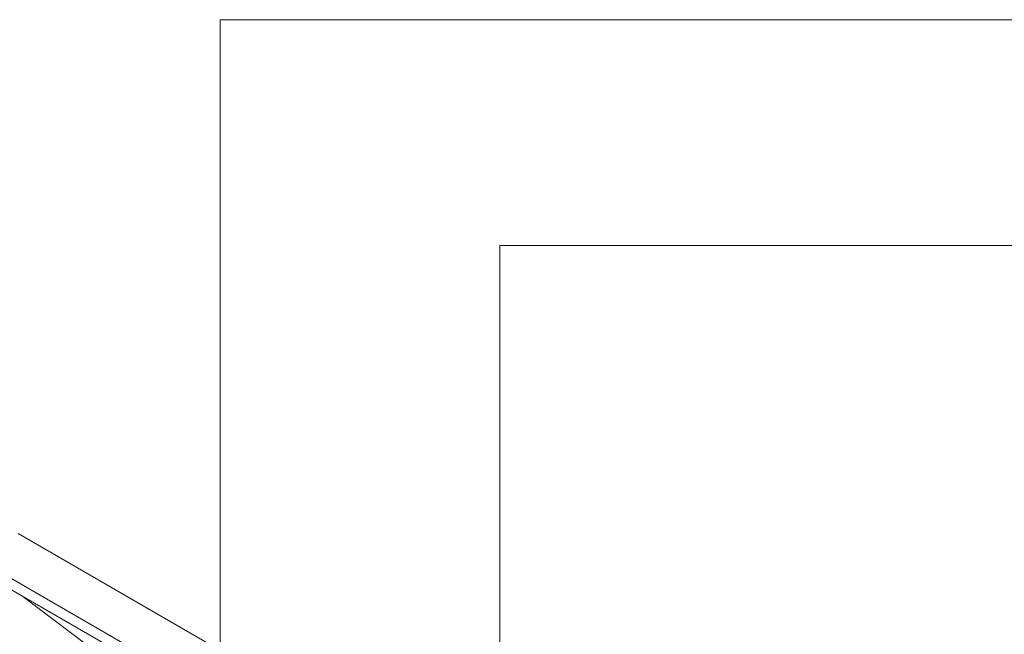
# Model space of a CAD drawing. Header units: metres. Extents: x 6.5 to 21.8, y 0.6 to 11.2.
# Tile 106 of 107: x 15.2 to 18.4, y 8.8 to 10.8. Entities that reach past the tile are written whole.
import ezdxf

# ---------------------------------------------------------------- set-up
doc = ezdxf.new("R2010")
doc.units = ezdxf.units.M
for name, color, linetype, lineweight in [('A-ROOF', 7, 'Continuous', 5), ('A-ROOF-OTLN', 7, 'Continuous', 5), ('G-ANNO-TEXT', 7, 'Continuous', 9)]:
    doc.layers.add(name, color=color, linetype=linetype, lineweight=lineweight)

# ---------------------------------------------------------------- blocks, each defined once
blk = doc.blocks.new('RUFO_1_ - RUFO_1_-1923193-ISO_02')
at = {"layer": 'A-ROOF'}
for p, q in [((15.1878, 9.1331), (18.801, 7.047)), ((15.0499, 9.0535), (18.6631, 6.9674)), ((18.6631, 6.9306), (15.1121, 8.9808))]:
    blk.add_line(p, q, dxfattribs=at)

msp = doc.modelspace()

# ---------------------------------------------------------------- linework, layer by layer
at = {"layer": 'A-ROOF-OTLN'}
msp.add_line((15.1988, 8.9307), (18.6744, 6.3221), dxfattribs=at)
at = {"layer": 'G-ANNO-TEXT'}
for p, q in [((15.8466, 10.8068), (19.4711, 10.8068)), ((15.8466, 8.6717), (15.8466, 10.8068)), ((16.758, 10.0711), (18.6621, 10.0711)), ((16.758, 7.8669), (16.758, 10.0711))]:
    msp.add_line(p, q, dxfattribs=at)

# ---------------------------------------------------------------- block references
at = {"layer": 'A-ROOF'}
msp.add_blockref('RUFO_1_ - RUFO_1_-1923193-ISO_02', (0, 0), dxfattribs=at)

doc.saveas('drawing.dxf')
